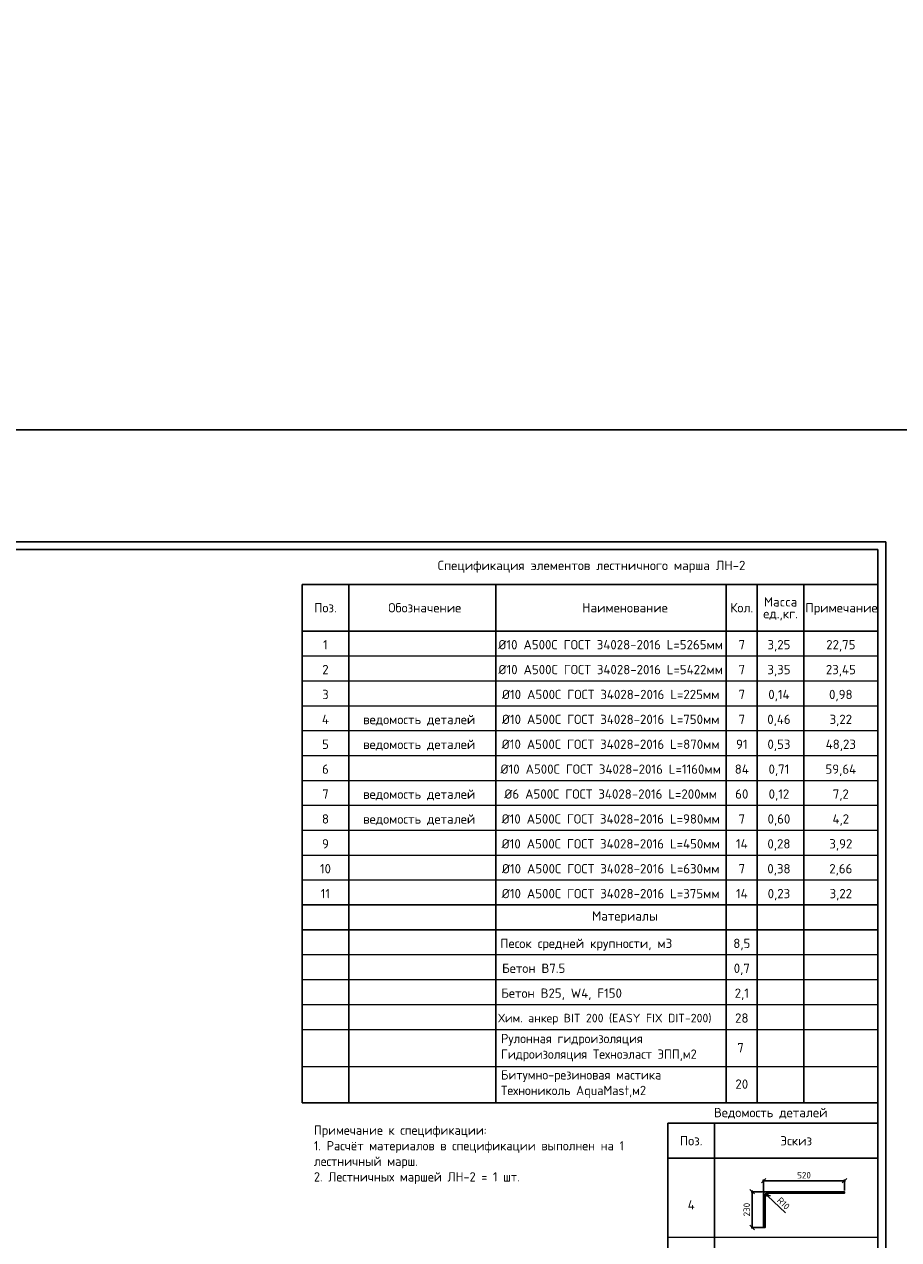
# Model space of a CAD drawing. Header units: millimetres. Extents: x 125896 to 2572636, y -120305 to 130347.
# Tile 171 of 256: x 411077 to 439167, y -96705 to -57642. Entities that reach past the tile are written whole.
import ezdxf
from ezdxf.enums import TextEntityAlignment as Align

# ---------------------------------------------------------------- set-up
doc = ezdxf.new("R2010")
doc.units = ezdxf.units.MM
doc.linetypes.add('CENTER', pattern=[2, 1.25, -0.25, 0.25, -0.25])
doc.layers.add('11', color=7, linetype='Continuous')
doc.layers.add('Столовая - обозначения', color=7, linetype='Continuous')
for name, color, linetype, lineweight in [('ОСИ', 7, 'CENTER', 15), ('Размеры', 9, 'Continuous', 15), ('Столовая Двери и окна', 7, 'Continuous', 15), ('ТЕКСТ', 7, 'Continuous', 15)]:
    doc.layers.add(name, color=color, linetype=linetype, lineweight=lineweight)
doc.styles.add('GOST-2.304_Type-B', font='GOST Common.ttf')
doc.styles.get("Standard").update_dxf_attribs({"font": 'isocpeur.ttf'})
doc.styles.add('ГОСТ', font='isocpeur.ttf')
doc.dimstyles.new('Осевые', dxfattribs={"dimscale": 0.7, "dimtxt": 450, "dimasz": 400, "dimexe": 100, "dimexo": 100, "dimgap": 100, "dimtad": 1, "dimdec": 0, "dimzin": 0, "dimdsep": 46, "dimtxsty": 'Standard', "dimblk": 'OBLIQUE', "dimcen": 9, "dimdle": 100, "dimazin": 0, "dimtm": 1e-09, "dimtfac": 1, "dimtdec": 0, "dimtofl": 0, "dimtmove": 0, "dimatfit": 3, "dimfxl": 1, "dimtolj": 1, "dimtzin": 0, "dimarcsym": 0})

# ---------------------------------------------------------------- blocks, each defined once
blk = doc.blocks.new('Штамп')
at = {"layer": '11'}
for p, q in [((311470, 126228), (252070, 126228)), ((311470, 84178), (311470, 126228))]:
    blk.add_line(p, q, dxfattribs=at)
at = {"layer": '11', "lineweight": 30}
for p in [(254210, 125978), (311220, 84428)]:
    blk.add_line(p, (311220, 125978), dxfattribs=at)
blk = doc.blocks.new('_OBLIQUE')
at = {"color": 0, "linetype": 'ByBlock'}
blk.add_line((-0.5, -0.5), (0.5, 0.5), dxfattribs=at)
blk = doc.blocks.new('*D1017')
at = {"layer": 'Defpoints', "color": 0, "linetype": 'ByBlock', "lineweight": 20, "ltscale": 13, "transparency": 16777216}
for p in [(434826, -94808), (434826, -95226), (437426, -95163)]:
    blk.add_point(p, dxfattribs=at)
at = {"layer": 'ОСИ', "color": 0, "linetype": 'ByBlock', "lineweight": -2, "ltscale": 13, "transparency": 16777216}
for p, q in [((437461, -94808), (434791, -94808)), ((434826, -95191), (434826, -94773)), ((437426, -95128), (437426, -94773))]:
    blk.add_line(p, q, dxfattribs=at)
at = {"layer": 'ОСИ', "color": 0, "linetype": 'ByBlock', "lineweight": -2, "ltscale": 13, "transparency": 16777216, "xscale": 140, "yscale": 140, "zscale": 140, "rotation": 180}
blk.add_blockref('_OBLIQUE', (434826, -94808), dxfattribs=at)
at = {"layer": 'ОСИ', "color": 0, "linetype": 'ByBlock', "lineweight": -2, "ltscale": 13, "transparency": 16777216, "xscale": 140, "yscale": 140, "zscale": 140}
blk.add_blockref('_OBLIQUE', (437426, -94808), dxfattribs=at)
at = {"layer": 'ОСИ', "color": 0, "linetype": 'ByBlock', "ltscale": 13, "transparency": 16777216, "insert": (436126, -94633), "char_height": 210, "attachment_point": 5}
blk.add_mtext('\\A1;520', dxfattribs=at)
blk = doc.blocks.new('*D1018')
at = {"layer": 'Defpoints', "color": 0, "linetype": 'ByBlock', "lineweight": 20, "ltscale": 13, "transparency": 16777216}
for p in [(434886, -95163), (434460, -96313), (434851, -96313)]:
    blk.add_point(p, dxfattribs=at)
at = {"layer": 'ОСИ', "color": 0, "linetype": 'ByBlock', "lineweight": -2, "ltscale": 13, "transparency": 16777216}
for p, q in [((434851, -95163), (434425, -95163)), ((434460, -95128), (434460, -96348)), ((434816, -96313), (434425, -96313))]:
    blk.add_line(p, q, dxfattribs=at)
at = {"layer": 'ОСИ', "color": 0, "linetype": 'ByBlock', "lineweight": -2, "ltscale": 13, "transparency": 16777216, "xscale": 140, "yscale": 140, "zscale": 140}
for p, rotation in [((434460, -95163), 90), ((434460, -96313), 270)]:
    blk.add_blockref('_OBLIQUE', p, dxfattribs=dict(at, rotation=rotation))
at = {"layer": 'ОСИ', "color": 0, "linetype": 'ByBlock', "ltscale": 13, "transparency": 16777216, "insert": (434285, -95738), "char_height": 210, "attachment_point": 5, "rotation": 90}
blk.add_mtext('\\A1;230', dxfattribs=at)
blk = doc.blocks.new('*D1019')
at = {"layer": 'Defpoints', "color": 0, "linetype": 'ByBlock', "lineweight": 20, "ltscale": 13, "transparency": 16777216}
for p in [(434922, -95259), (434955, -95292)]:
    blk.add_point(p, dxfattribs=at)
at = {"layer": 'ОСИ', "color": 0, "linetype": 'ByBlock', "lineweight": -2, "ltscale": 13, "transparency": 16777216}
for p, q in [((434915, -95259), (434928, -95259)), ((434922, -95266), (434922, -95253)), ((435529, -95845), (434955, -95292))]:
    blk.add_line(p, q, dxfattribs=at)
blk.add_arc((434922, -95259), 46.3, 272.7104, 42.8618, dxfattribs=at)
at = {"layer": 'ОСИ', "color": 0, "linetype": 'ByBlock', "lineweight": -2, "ltscale": 13, "transparency": 16777216, "xscale": 140, "yscale": 140, "zscale": 140, "rotation": 136.0434265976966}
blk.add_blockref('_OBLIQUE', (434955, -95292), dxfattribs=at)
at = {"layer": 'ОСИ', "color": 0, "linetype": 'ByBlock', "ltscale": 13, "transparency": 16777216, "insert": (435464, -95540), "char_height": 210, "attachment_point": 5, "rotation": 316.0434}
blk.add_mtext('\\A1;R10', dxfattribs=at)

msp = doc.modelspace()

# ---------------------------------------------------------------- linework, layer by layer
at = {"color": 18, "lineweight": 30, "true_color": 0x000000, "transparency": 33554687}
for p, q in [((420000.8, -75643.9), (438500.8, -75643.9)), ((420000.8, -75643.9), (420000.8, -92306.5)), ((421500.8, -75643.9), (421500.8, -92306.5)), ((426220.8, -75643.9), (426220.8, -92306.5)), ((433624.4, -75643.9), (433624.4, -92306.5)), ((434624.4, -75643.9), (434624.4, -92306.5)), ((436124.4, -75643.9), (436124.4, -92306.5)), ((420000.8, -77143.9), (438500.8, -77143.9)), ((420000.8, -85943.9), (438500.8, -85943.9)), ((420000.8, -86743.9), (438500.8, -86743.9)), ((420000.8, -92306.5), (438500.8, -92306.5)), ((431750.8, -92961.9), (438500.8, -92961.9)), ((431750.8, -92961.9), (431750.8, -104488.5)), ((433250.8, -92961.9), (433250.8, -104488.5)), ((431750.8, -94086.9), (438500.8, -94086.9))]:
    msp.add_line(p, q, dxfattribs=at)
at = {"layer": 'ОСИ', "linetype": 'ByBlock', "ltscale": 13}
msp.add_line((431750.8, -96625.5), (438500.8, -96625.5), dxfattribs=at)
msp.add_line((431750.8, -96625.5), (438500.8, -96625.5), dxfattribs=at)
at = {"layer": 'Размеры', "color": 18, "true_color": 0x000000}
for p, q in [((420000.8, -77943.9), (438500.8, -77943.9)), ((420000.8, -78743.9), (438500.8, -78743.9)), ((420000.8, -79543.9), (438500.8, -79543.9)), ((420000.8, -80343.9), (438500.8, -80343.9)), ((420000.8, -81143.9), (438500.8, -81143.9)), ((420000.8, -81943.9), (438500.8, -81943.9)), ((420000.8, -82743.9), (438500.8, -82743.9)), ((420000.8, -83543.9), (438500.8, -83543.9)), ((420000.8, -84343.9), (438500.8, -84343.9)), ((420000.8, -85143.9), (438500.8, -85143.9)), ((420000.8, -87543.9), (438500.8, -87543.9)), ((420000.8, -88343.9), (438500.8, -88343.9)), ((420000.8, -89143.9), (438500.8, -89143.9)), ((420000.8, -89943.9), (438500.8, -89943.9)), ((420000.8, -91141.2), (438500.8, -91141.2))]:
    msp.add_line(p, q, dxfattribs=at)
at = {"layer": 'Столовая Двери и окна', "color": 3, "lineweight": 30}
for points in [[(209562.5, -70673.1), (525770.9, -70673.1), (525770.9, 75920.9), (209562.5, 75920.9)], [(209562.5, -70673.1), (525770.9, -70673.1), (525770.9, -120304.7), (209562.5, -120304.7)]]:
    msp.add_lwpolyline(points, close=True, dxfattribs=at)
at = {"layer": 'Столовая Двери и окна', "color": 146, "lineweight": 30, "true_color": 0x105689}
for points in [[(434875.6, -95255.2), (434875.6, -96313.3), (434825.6, -96313.3), (434825.6, -95225.6)], [(434920, -95213.3), (437425.6, -95213.3), (437425.6, -95163.3), (434885.7, -95163.3), (434885.7, -95163.3), (434885.7, -95163.3)]]:
    msp.add_lwpolyline(points, dxfattribs=at)
for centre, radius, start, end in [((434894.1, -95231.5), 68.8, 97.03929, 175.07833), ((434921.7, -95259.4), 46.3, 86.19482, 184.74031)]:
    msp.add_arc(centre, radius, start, end, dxfattribs=at)

# ---------------------------------------------------------------- block references
at = {"layer": 'Столовая - обозначения', "color": 252, "lineweight": 20, "true_color": 0x939598}
msp.add_blockref('Штамп', (127281.1, -200500.5), dxfattribs=at)

# ---------------------------------------------------------------- texts
at = {"insert": (226281.3, -87218.1), "char_height": 250, "attachment_point": 1, "style": 'ГОСТ'}
msp.add_mtext_dynamic_manual_height_columns('\\A1;\\pi9384.38;{\\H1.5152x;\\P\\pi1250;Общие указания\\P\\pi250;}1.^IРабочая документация разработана в соответствии с заданием на проектирование, требованиями действующих технических регламентов, стандартов, сводов правил и других документов, содержащих установленные требования.\\P2.^IРабочая документация выполнена в соответствии со следующими нормативными и техническими документами:\\P-^IСП 20.13330.2016 "Нагрузки и Воздействия";\\P-^IСП 63.13330.2012 "Бетонные и железобетонные конструкции. Основные положения";\\P-^IСП 22.13330.2016 "Основания зданий и сооружений";\\P-^IСП 45.13330.2012 "Земляные сооружения, основания и фундаменты".\\P3.   За относительную отметку 0,000 принята отметка чистого пола первого этажа.\\P4.^IПеречень видов работ, для которых необходимо составлять акты освидетельствования скрытых работ:\\P-^Iармирование конструкций;\\P-^Iосвидетельствование опалубки перед бетонированием;\\P-^Iвыполнение сварочных работ;\\P-^Iотбор контрольных проб бетона;\\P-^Iсоответствие законченных железобетонных конструкций проекту с отображением качества работ;\\P-^Iустройство монолитных конструкций, выполняемых в зимнее время;  \\P\\pi0;  -    устройство гидроизоляции;\\P\\pi250;-^Iуплотнение грунтов и обратную засыпку.\\PЗапрещается выполнение последующих работ при отсутствии актов освидетельствования предшествующих скрытых работ во всех случаях.\\P\\pi0;        5. Проект рассчитан на производство работ в период положительных температур. В случае выполнения работ при отрицательных температурах необходимо выполнять требования СНиП часть 3 по производству работ и ППР.\\P        6. При минимальной температуре воздуха до минус 15°С допускается: выдерживание бетона в конструкции методом термоса, при предварительном разогреве бетонной смеси, форсированный электроразогрев бетона в конструкции с повторным уплотнением.\\P\\pi250;При минимальной температуре воздуха до минус 25°С допускается: обогрев бетона в греющей опалубке с помощью низкотемпературных электронагревателей, электродный сквозной прогрев бетона, электрообогрев с помощью греющего провода.\\P\\pi0;7. При отрицательной температуре воздуха уплотнение грунта обратной засыпки в траншеях должно \\Pосуществляться до достижения коэффициента уплотнения 0,98. \\PВремя уплотнения грунта в зависимости от температуры воздуха: \\P\\pi250;-^Iпри t{\\H0.7x;\\So^ ;}-5, 90-120 минут; при t{\\H0.7x;\\So^ ;\\H1.42857x;-10, 60-90 минут; }при t{\\H0.7x;\\So^ ;\\H1.42857x;-20, 40-60 минут; }при t{\\H0.7x;\\So^ ;\\H1.42857x;-30, 20-30 минут;\\P\\pi0;Работы по выполнению насыпей и обратных засыпок при отрицательных температурах должны производить с учетом следующих требований:\\P\\pi250;-^Iподготовку поверхности (основания) насыпи и обратных засыпок следует выполнять с полным удалением снега, льда, промерзшего слоя слабого и пучинистого грунта на всю его глубину;\\P-^Iотсыпку в насыпь и обратные засыпки грунтов необходимо производить при их природной влажности и в талом состоянии с содержанием комьев мерзлого грунта, не превышающим требований, приведенных в приложении М СП 45.13330.2017. Свод правил. Земляные сооружения, основания и фундаменты., и, как правило, на не промерзшие ранее отсыпанные и уплотненные слои. В отдельных случаях при согласовании с автором проекта допускается грунты отсыпать на непучинистые грунты, промерзшие на глубину не более 15 см;\\P-^Iпри пониженной влажности отсыпанных грунтов для их уплотнения следует применять более тяжелое грунтоуплотняющее оборудование; \\P-^Iработы по отсыпке и уплотнению каждого слоя должны выполнять в течение одной рабочей смены; - при выполнении насыпей из глинистых грунтов при обильном снеговыпадении все работы должны быть прекращены; - перерывы в работах по выполнению насыпей и обратных засыпок допускаются только при условиях, что за время перерыва глубина промерзания ранее уплотненных пучинистых грунтов не превысит 15 см или на время перерыва ранее уплотненные грунты утепляются специальными средствами (например, маловлажным рыхлым грунтом, который в последующем удаляется); - все работы по отсыпке грунтов и их уплотнению выполняют с повышенной интенсивностью.}', width=20474.372, gutter_width=5800, heights=[24436.9], dxfattribs=at)
at = {"layer": 'ТЕКСТ', "lineweight": 25}
for s, height, p in [('Спецификация элементов лестничного марша ЛН-2', 300, (429300.3, -75034.2, -3.4)), ('Macca', 300, (435374.4, -76203.9)), ('Поз.', 300, (420750.8, -76393.9)), ('Обозначение', 300, (423940.1, -76393.9)), ('Наименование', 300, (430374.4, -76393.9)), ('Кол.', 300, (434124.4, -76393.9)), ('ед.,кг.', 300, (435374.4, -76583.9)), ('Примечание', 300, (437329.6, -76393.9)), ('1', 300, (420750.8, -77581.2)), ('%%C10 A500С ГОСТ 34028-2016 L=5265мм', 300, (429914.4, -77581.2)), ('7', 300, (434126.8, -77581.2)), ('3,25', 300, (435319.6, -77581.2)), ('22,75', 300, (437307.7, -77581.2)), ('2', 300, (420750.8, -78381.2)), ('%%C10 A500С ГОСТ 34028-2016 L=5422мм', 300, (429914.4, -78381.2)), ('7', 300, (434126.8, -78381.2)), ('3,35', 300, (435319.6, -78381.2)), ('23,45', 300, (437307.7, -78381.2)), ('3', 300, (420750.8, -79181.2)), ('%%C10 A500С ГОСТ 34028-2016 L=225мм', 300, (429914.4, -79181.2)), ('7', 300, (434126.8, -79181.2)), ('0,14', 300, (435319.6, -79181.2)), ('0,98', 300, (437307.7, -79181.2)), ('4', 300, (420750.8, -79981.2)), ('ведомость деталей', 300, (423762.6, -79985.9)), ('%%C10 A500С ГОСТ 34028-2016 L=750мм', 300, (429914.4, -79981.2)), ('7', 300, (434126.8, -79981.2)), ('0,46', 300, (435319.6, -79981.2)), ('3,22', 300, (437307.7, -79981.2)), ('5', 300, (420750.8, -80781.2)), ('ведомость деталей', 300, (423762.6, -80785.9)), ('%%C10 A500С ГОСТ 34028-2016 L=870мм', 300, (429914.4, -80781.2)), ('91', 300, (434126.8, -80781.2)), ('0,53', 300, (435319.6, -80781.2)), ('48,23', 300, (437307.7, -80781.2)), ('6', 300, (420750.8, -81581.2)), ('%%C10 A500С ГОСТ 34028-2016 L=1160мм', 300, (429914.4, -81581.2)), ('84', 300, (434126.8, -81581.2)), ('0,71', 300, (435319.6, -81581.2)), ('59,64', 300, (437307.7, -81581.2)), ('7', 300, (420750.8, -82381.2)), ('ведомость деталей', 300, (423762.6, -82385.9)), ('%%C6 A500С ГОСТ 34028-2016 L=200мм', 300, (429914.4, -82381.2)), ('60', 300, (434126.8, -82381.2)), ('0,12', 300, (435319.6, -82381.2)), ('7,2', 300, (437307.7, -82381.2)), ('8', 300, (420750.8, -83181.2)), ('ведомость деталей', 300, (423762.6, -83185.9)), ('%%C10 A500С ГОСТ 34028-2016 L=980мм', 300, (429914.4, -83181.2)), ('7', 300, (434126.8, -83181.2)), ('0,60', 300, (435319.6, -83181.2)), ('4,2', 300, (437307.7, -83181.2)), ('9', 300, (420750.8, -83981.2)), ('%%C10 A500С ГОСТ 34028-2016 L=450мм', 300, (429914.4, -83981.2)), ('14', 300, (434126.8, -83981.2)), ('0,28', 300, (435319.6, -83981.2)), ('3,92', 300, (437307.7, -83981.2)), ('10', 300, (420750.8, -84781.2)), ('%%C10 A500С ГОСТ 34028-2016 L=630мм', 300, (429914.4, -84781.2)), ('7', 300, (434126.8, -84781.2)), ('0,38', 300, (435319.6, -84781.2)), ('2,66', 300, (437307.7, -84781.2)), ('11', 300, (420750.8, -85581.2)), ('%%C10 A500С ГОСТ 34028-2016 L=375мм', 300, (429914.4, -85581.2)), ('14', 300, (434126.8, -85581.2)), ('0,23', 300, (435319.6, -85581.2)), ('3,22', 300, (437307.7, -85581.2)), ('Материалы', 300, (430374.4, -86300.5)), ('Песок средней крупности, м3', 300, (429130.3, -87181.2)), ('8,5', 300, (434126.8, -87181.2)), ('Бетон В7.5', 300, (427441.9, -87981.2)), ('0,7', 300, (434126.8, -87981.2)), ('Бетон В25, W4, F150', 300, (428337.6, -88781.2)), ('2,1', 300, (434126.8, -88781.2)), ('Хим. анкер BIT 200 (EASY FIX DIT-200)', 275, (429728.8, -89581.2)), ('28', 300, (434126.8, -89581.2)), ('7', 300, (434085.7, -90536.3)), ('20', 300, (434126.8, -91703.6))]:
    msp.add_text(s, height=height, dxfattribs=at).set_placement(p, align=Align.MIDDLE_CENTER)
at = {"layer": 'ТЕКСТ', "ltscale": 100, "char_height": 300, "attachment_point": 1, "style": 'GOST-2.304_Type-B'}
for s, insert, width in [('\\pt7200;Рулонная гидроизоляция \\PГидроизоляция Техноэласт ЭПП,м2', (426392.3, -90090.1), 18254.641), ('Битумно-резиновая мастика \\PТехнониколь AquaMast,м2', (426392.3, -91257.5), 18254.641), ('\\pt7200;Примечание к спецификации:\\P1. Расчёт материалов в спецификации выполнен на 1 лестничный марш.\\P2. Лестничных маршей ЛН-2 = 1 шт.', (420380.2, -93034.8), 10330.017)]:
    msp.add_mtext(s, dxfattribs=dict(at, insert=insert, width=width))
at = {"layer": 'ТЕКСТ', "lineweight": 25, "char_height": 300, "attachment_point": 5}
for s, insert, width in [('Ведомость деталей', (435055.8, -92642.8), 6669.969), ('Поз.', (432500.8, -93524.4), 1200), ('Эскиз', (435875.8, -93524.4), 1200), ('4', (432500.8, -95586.9), 1200)]:
    msp.add_mtext(s, dxfattribs=dict(at, insert=insert, width=width))

# ---------------------------------------------------------------- dimensions: what is measured, and where the dimension line sits
at = {"layer": 'ОСИ', "linetype": 'ByBlock', "ltscale": 13}
dim = msp.add_linear_dim(base=(434825.6, -94808.1), p1=(437425.6, -95163.3), p2=(434825.6, -95225.6), dimstyle='Осевые', override={"dimtxt": 300, "dimasz": 200, "dimexe": 50, "dimexo": 50, "dimlfac": 0.2, "dimdle": 50, "dimtmove": 1}, dxfattribs=at)
dim.commit()
dim.dimension.update_dxf_attribs({"geometry": '*D1017', "text_midpoint": (436125.6, -94633.1)})
dim = msp.add_linear_dim(base=(434459.7, -96313.3), p1=(434885.7, -95163.3), p2=(434850.6, -96313.3), angle=90, dimstyle='Осевые', override={"dimtxt": 300, "dimasz": 200, "dimexe": 50, "dimexo": 50, "dimlfac": 0.2, "dimdle": 50, "dimtmove": 1}, dxfattribs=at)
dim.commit()
dim.dimension.update_dxf_attribs({"geometry": '*D1018', "text_midpoint": (434284.7, -95738.3)})
dim = msp.add_radius_dim(center=(434921.7, -95259.4), mpoint=(434955, -95291.6), text='R10', dimstyle='Осевые', override={"dimtxt": 300, "dimasz": 200, "dimexe": 50, "dimexo": 50, "dimlfac": 0.2, "dimdle": 50, "dimtmove": 1}, dxfattribs=at)
dim.commit()
dim.dimension.update_dxf_attribs({"geometry": '*D1019', "text_midpoint": (435464.5, -95539.7)})

doc.saveas('drawing.dxf')
